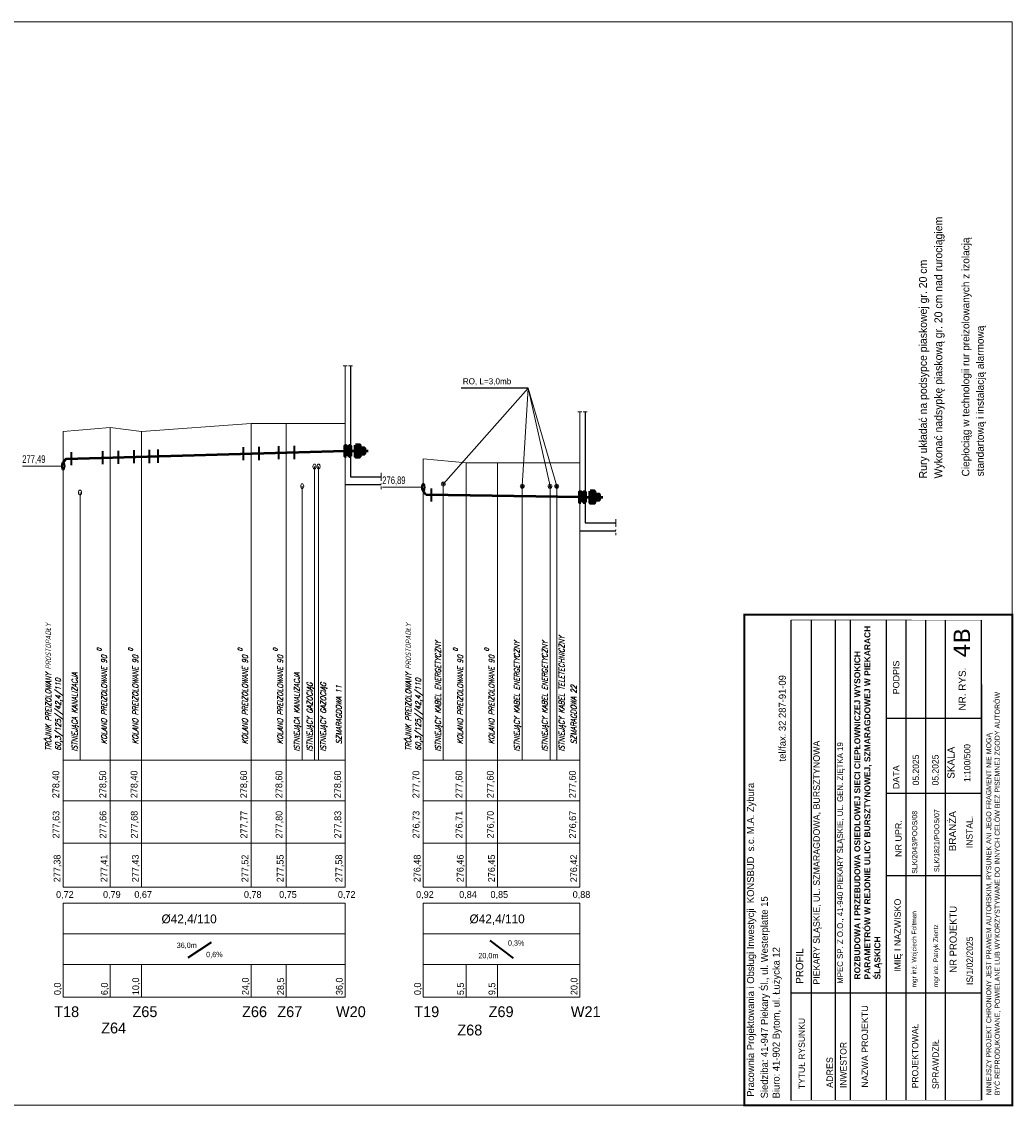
# Model space of a CAD drawing. Extents: x 6567519 to 6569315, y 5583523 to 5585607.
# Tile 58 of 67: x 6567851 to 6568104, y 5585043 to 5585320. Entities that reach past the tile are written whole.
import ezdxf

# ---------------------------------------------------------------- set-up
doc = ezdxf.new("R2010")
doc.units = 0
doc.linetypes.add('GAK', pattern=[3.5, 2, -0.7, 0.1, -0.7])
doc.linetypes.add('KOC', pattern=[2, 1.5, -0.5])
for name, color, linetype, lineweight in [('0-przyłącze', 7, 'CONTINUOUS', 50), ('monitorigng', 220, 'KOC', 30), ('pomocnicza', 140, 'CONTINUOUS', 30), ('siec', 7, 'GAK', 70), ('tekst', 2, 'CONTINUOUS', 20)]:
    doc.layers.add(name, color=color, linetype=linetype, lineweight=lineweight)
for name, color, linetype in [('_D.OBRZEŻE', 43, 'CONTINUOUS'), ('tabela', 141, 'CONTINUOUS'), ('teren', 7, 'CONTINUOUS')]:
    doc.layers.add(name, color=color, linetype=linetype)
doc.styles.add('Opisy018', font='verdana.ttf', dxfattribs={"height": 20})
doc.styles.add('ULICA', font='SIMPLEX', dxfattribs={"width": 0.8, "oblique": 15.00003, "height": 1.25})

msp = doc.modelspace()

# ---------------------------------------------------------------- hatches: boundary and pattern name
at = {"layer": 'siec', "linetype": 'Continuous'}
for points in [[(6567933.411, 5585211.915), (6567933.706, 5585211.915), (6567933.707, 5585209.306), (6567933.411, 5585209.306)], [(6567934.467, 5585211.915), (6567934.762, 5585211.915), (6567934.762, 5585209.306), (6567934.467, 5585209.306)], [(6567993.372, 5585200.114), (6567993.668, 5585200.114), (6567993.668, 5585197.505), (6567993.372, 5585197.505)], [(6567994.428, 5585200.114), (6567994.723, 5585200.114), (6567994.724, 5585197.505), (6567994.428, 5585197.505)]]:
    msp.add_hatch(color=256, dxfattribs=at).paths.add_polyline_path(points)
at = {"layer": 'siec', "lineweight": 20}
h = msp.add_hatch(color=3, dxfattribs=at)
h.paths.add_polyline_path([(6567938.322, 5585211.315), (6567938.322, 5585210.611), (6567937.13, 5585210.611), (6567937.13, 5585211.315)])
h.paths.add_polyline_path([(6567937.13, 5585209.906), (6567937.13, 5585210.611), (6567938.322, 5585210.611), (6567938.322, 5585209.906)])
h.paths.add_polyline_path([(6567936.063, 5585210.611), (6567937.13, 5585210.611), (6567937.13, 5585209.906), (6567937.13, 5585209.12), (6567936.063, 5585209.12)])
h.paths.add_polyline_path([(6567936.063, 5585212.101), (6567937.13, 5585212.101), (6567937.13, 5585210.611), (6567936.063, 5585210.611)])
h = msp.add_hatch(color=3, dxfattribs=at)
h.paths.add_polyline_path([(6567998.283, 5585199.514), (6567998.283, 5585198.809), (6567997.091, 5585198.809), (6567997.091, 5585199.514)])
h.paths.add_polyline_path([(6567997.091, 5585198.105), (6567997.091, 5585198.809), (6567998.283, 5585198.809), (6567998.283, 5585198.105)])
h.paths.add_polyline_path([(6567996.024, 5585198.809), (6567997.091, 5585198.809), (6567997.091, 5585198.105), (6567997.091, 5585197.319), (6567996.024, 5585197.319)])
h.paths.add_polyline_path([(6567996.024, 5585200.3), (6567997.091, 5585200.3), (6567997.091, 5585198.809), (6567996.024, 5585198.809)])

# ---------------------------------------------------------------- linework, layer by layer
at = {"layer": '0-przyłącze', "color": 0, "lineweight": 25}
msp.add_line((6567980.131, 5585226.652), (6567963.027, 5585226.651), dxfattribs=at)
at = {"layer": '0-przyłącze', "color": 1, "linetype": 'ByBlock', "lineweight": 40}
for p, q in [((6567863.378, 5585210.341), (6567863.378, 5585206.983)), ((6567871.387, 5585210.59), (6567871.387, 5585207.231)), ((6567875.375, 5585210.649), (6567875.375, 5585207.29)), ((6567879.387, 5585210.812), (6567879.387, 5585207.454)), ((6567883.375, 5585210.871), (6567883.375, 5585207.513)), ((6567885.59, 5585210.959), (6567885.59, 5585207.6)), ((6567907.387, 5585211.59), (6567907.387, 5585208.231)), ((6567911.375, 5585211.649), (6567911.375, 5585208.29)), ((6567916.387, 5585211.84), (6567916.387, 5585208.481)), ((6567920.375, 5585211.899), (6567920.375, 5585208.54)), ((6567955.378, 5585201.056), (6567955.378, 5585197.697))]:
    msp.add_line(p, q, dxfattribs=at)
at = {"layer": '0-przyłącze', "color": 0, "lineweight": 30}
for centre in [(6567861.372, 5585206.76), (6567953.372, 5585201.345)]:
    msp.add_ellipse(centre, major_axis=(0, -0.956), ratio=0.4013823, dxfattribs=at)
at = {"layer": '0-przyłącze', "color": 0, "lineweight": 20, "extrusion": (0, 0, -1)}
for centre in [(6567925.564, 5585206.607), (6567926.629, 5585206.607), (6567922.442, 5585201.607), (6567865.661, 5585199.964)]:
    msp.add_ellipse(centre, major_axis=(0, 0.646), ratio=0.5936938, dxfattribs=at)
at = {"layer": '_D.OBRZEŻE', "color": 0}
for p, q in [((6568047.397, 5585044.611), (6568047.397, 5585167.384)), ((6568052.596, 5585044.647), (6568052.596, 5585167.383)), ((6568058.732, 5585044.667), (6568058.732, 5585167.381)), ((6568062.51, 5585044.667), (6568062.51, 5585167.379)), ((6568071.766, 5585044.667), (6568071.766, 5585167.376)), ((6568076.766, 5585044.667), (6568076.766, 5585167.374)), ((6568081.766, 5585044.667), (6568081.766, 5585167.373)), ((6568086.766, 5585044.667), (6568086.766, 5585167.371)), ((6568096.019, 5585044.667), (6568096.019, 5585167.368)), ((6568096.019, 5585142.24), (6568071.766, 5585142.24)), ((6568096.019, 5585123.051), (6568071.766, 5585123.051)), ((6568096.019, 5585102.038), (6568071.766, 5585102.038)), ((6568096.019, 5585072.038), (6568047.397, 5585072.038))]:
    msp.add_line(p, q, dxfattribs=at)
for points, const_width in [([(6568035.397, 5585043.35), (6568035.397, 5585168.75), (6568103.871, 5585168.75), (6568103.871, 5585043.35)], 0.518), ([(6568047.371, 5585167.384), (6568047.371, 5585044.667), (6568096.169, 5585044.667), (6568096.091, 5585167.368)], 0.148)]:
    msp.add_lwpolyline(points, close=True, dxfattribs=dict(at, const_width=const_width))
at = {"layer": 'monitorigng', "color": 2, "linetype": 'ByBlock', "lineweight": 20}
for p, q in [((6567925.564, 5585131.607), (6567925.564, 5585206.607)), ((6567926.629, 5585131.607), (6567926.629, 5585206.607))]:
    msp.add_line(p, q, dxfattribs=at)
at = {"layer": 'monitorigng', "color": 44, "linetype": 'ByBlock', "lineweight": 20}
for p, q in [((6567922.442, 5585131.607), (6567922.442, 5585201.607)), ((6567865.661, 5585131.607), (6567865.661, 5585199.964))]:
    msp.add_line(p, q, dxfattribs=at)
at = {"layer": 'monitorigng', "color": 1, "linetype": 'ByBlock', "lineweight": 20}
for p, q in [((6567958.482, 5585131.607), (6567958.482, 5585202.142)), ((6567978.644, 5585131.607), (6567978.644, 5585201.607)), ((6567985.754, 5585131.607), (6567985.754, 5585201.607))]:
    msp.add_line(p, q, dxfattribs=at)
at = {"layer": 'monitorigng', "color": 40, "linetype": 'ByBlock', "lineweight": 20}
msp.add_line((6567987.485, 5585131.607), (6567987.485, 5585201.607), dxfattribs=at)
at = {"layer": 'pomocnicza', "color": 0, "lineweight": 20}
for p, q in [((6567861.372, 5585099.146), (6567861.372, 5585131.607)), ((6567873.372, 5585099.146), (6567873.372, 5585131.607)), ((6567881.372, 5585099.146), (6567881.372, 5585131.607)), ((6567909.372, 5585099.146), (6567909.372, 5585131.607)), ((6567918.372, 5585099.146), (6567918.372, 5585131.607)), ((6567933.372, 5585099.146), (6567933.372, 5585131.607)), ((6567953.372, 5585099.146), (6567953.372, 5585131.607)), ((6567964.372, 5585099.146), (6567964.372, 5585131.607)), ((6567972.372, 5585099.146), (6567972.372, 5585131.607)), ((6567993.372, 5585099.146), (6567993.372, 5585131.607)), ((6567861.372, 5585070.993), (6567861.372, 5585095.035)), ((6567933.372, 5585070.993), (6567933.372, 5585095.035)), ((6567953.372, 5585070.993), (6567953.372, 5585095.035)), ((6567993.372, 5585070.993), (6567993.372, 5585095.035)), ((6567873.372, 5585070.993), (6567873.372, 5585079.369)), ((6567881.372, 5585070.993), (6567881.372, 5585079.369)), ((6567909.372, 5585070.993), (6567909.372, 5585079.369)), ((6567918.372, 5585070.993), (6567918.372, 5585079.369)), ((6567964.372, 5585070.993), (6567964.372, 5585079.369)), ((6567972.372, 5585070.993), (6567972.372, 5585079.369))]:
    msp.add_line(p, q, dxfattribs=at)
at = {"layer": 'siec', "linetype": 'ByBlock', "lineweight": 20}
for p, q in [((6567529.67, 5585320.35), (6568103.871, 5585320.35)), ((6568103.871, 5585320.35), (6568103.871, 5585043.35)), ((6567980.131, 5585226.652), (6567958.482, 5585202.142)), ((6567980.131, 5585226.652), (6567978.644, 5585201.607)), ((6567980.131, 5585226.652), (6567985.754, 5585201.607)), ((6567980.131, 5585226.652), (6567987.485, 5585201.607)), ((6567909.372, 5585217.607), (6567881.372, 5585215.607)), ((6567909.372, 5585131.607), (6567909.372, 5585217.607)), ((6567918.372, 5585217.607), (6567909.372, 5585217.607)), ((6567918.372, 5585131.607), (6567918.372, 5585217.607)), ((6567933.372, 5585217.607), (6567918.372, 5585217.607)), ((6567933.372, 5585131.607), (6567933.372, 5585217.607)), ((6567873.372, 5585216.607), (6567861.372, 5585215.607)), ((6567861.372, 5585131.607), (6567861.372, 5585215.607)), ((6567873.372, 5585131.607), (6567873.372, 5585216.607)), ((6567881.372, 5585215.607), (6567873.372, 5585216.607)), ((6567881.372, 5585131.607), (6567881.372, 5585215.607)), ((6567861.372, 5585206.76), (6567850.947, 5585206.76)), ((6567953.372, 5585131.607), (6567953.372, 5585208.607)), ((6567964.372, 5585207.607), (6567953.372, 5585208.607)), ((6567964.372, 5585131.607), (6567964.372, 5585207.607)), ((6567993.372, 5585207.607), (6567964.372, 5585207.607)), ((6567972.372, 5585131.607), (6567972.372, 5585207.607)), ((6567993.372, 5585131.607), (6567993.372, 5585207.607)), ((6567953.372, 5585201.345), (6567942.947, 5585201.345)), ((6567529.67, 5585043.35), (6568103.871, 5585043.35))]:
    msp.add_line(p, q, dxfattribs=at)
at = {"layer": 'siec', "color": 0, "linetype": 'ByBlock', "lineweight": 20}
for p, q in [((6567932.9, 5585232.4), (6567933.923, 5585232.4)), ((6567934.25, 5585232.4), (6567935.273, 5585232.4)), ((6567992.861, 5585220.599), (6567993.884, 5585220.599)), ((6567994.211, 5585220.599), (6567995.234, 5585220.599))]:
    msp.add_line(p, q, dxfattribs=at)
at = {"layer": 'siec', "color": 0, "linetype": 'Continuous', "lineweight": 20}
for p, q in [((6567933.411, 5585212.907), (6567933.411, 5585232.4)), ((6567993.372, 5585201.106), (6567993.372, 5585220.599))]:
    msp.add_line(p, q, dxfattribs=at)
at = {"layer": 'siec', "linetype": 'ByBlock', "lineweight": 50}
for p, q in [((6567862.087, 5585208.626), (6567933.372, 5585210.607)), ((6567993.372, 5585198.807), (6567954.108, 5585199.396))]:
    msp.add_line(p, q, dxfattribs=at)
at = {"layer": 'siec', "color": 1, "linetype": 'ByBlock', "lineweight": 50}
for p, q in [((6567933.411, 5585210.611), (6567939.314, 5585210.611)), ((6567993.372, 5585198.809), (6567999.275, 5585198.809))]:
    msp.add_line(p, q, dxfattribs=at)
at = {"layer": 'siec', "color": 0, "linetype": 'Continuous', "lineweight": 50}
for p, q in [((6567862.087, 5585208.626), (6567861.372, 5585207.716)), ((6567954.108, 5585199.396), (6567953.372, 5585200.389))]:
    msp.add_line(p, q, dxfattribs=at)
at = {"layer": 'siec', "color": 1, "lineweight": 20}
for p, q in [((6567942.581, 5585205.004), (6567942.581, 5585200.854)), ((6568002.542, 5585193.203), (6568002.542, 5585189.053))]:
    msp.add_line(p, q, dxfattribs=at)
at = {"layer": 'siec', "linetype": 'Continuous'}
for points in [[(6567933.707, 5585209.306), (6567933.411, 5585209.306), (6567933.411, 5585211.915), (6567933.707, 5585211.915)], [(6567934.762, 5585209.306), (6567934.467, 5585209.306), (6567934.467, 5585211.915), (6567934.762, 5585211.915)], [(6567936.063, 5585212.101), (6567937.13, 5585212.101), (6567937.13, 5585209.12), (6567936.063, 5585209.12)], [(6567937.13, 5585211.315), (6567938.322, 5585211.315), (6567938.322, 5585209.906), (6567937.13, 5585209.906)], [(6567993.668, 5585197.505), (6567993.372, 5585197.505), (6567993.372, 5585200.114), (6567993.668, 5585200.114)], [(6567994.724, 5585197.505), (6567994.428, 5585197.505), (6567994.428, 5585200.114), (6567994.724, 5585200.114)], [(6567996.024, 5585200.3), (6567997.091, 5585200.3), (6567997.091, 5585197.319), (6567996.024, 5585197.319)], [(6567997.091, 5585199.514), (6567998.283, 5585199.514), (6567998.283, 5585198.105), (6567997.091, 5585198.105)]]:
    msp.add_lwpolyline(points, close=True, dxfattribs=at)
at = {"layer": 'siec', "linetype": 'Continuous', "lineweight": 20}
for centre in [(6567958.482, 5585202.142), (6567978.644, 5585201.607), (6567985.754, 5585201.607), (6567987.485, 5585201.607)]:
    msp.add_circle(centre, 0.508, dxfattribs=at)
at = {"layer": 'siec', "linetype": 'ByBlock', "lineweight": 20}
for centre in [(6567958.482, 5585202.142), (6567978.644, 5585201.607), (6567985.754, 5585201.607), (6567987.485, 5585201.607)]:
    msp.add_circle(centre, 0.216, dxfattribs=at)
at = {"layer": 'tabela', "color": 0, "linetype": 'ByBlock', "lineweight": 20}
for p, q in [((6567861.372, 5585131.607), (6567933.372, 5585131.607)), ((6567953.372, 5585131.607), (6567993.372, 5585131.607)), ((6567861.372, 5585121.2), (6567933.372, 5585121.2)), ((6567953.372, 5585121.2), (6567993.372, 5585121.2)), ((6567861.372, 5585110.339), (6567933.372, 5585110.339)), ((6567861.372, 5585110.339), (6567933.372, 5585110.339)), ((6567953.372, 5585110.339), (6567993.372, 5585110.339)), ((6567953.372, 5585110.339), (6567993.372, 5585110.339)), ((6567861.372, 5585099.146), (6567933.372, 5585099.146)), ((6567953.372, 5585099.146), (6567993.372, 5585099.146)), ((6567861.372, 5585095.035), (6567933.372, 5585095.035)), ((6567953.372, 5585095.035), (6567993.372, 5585095.035)), ((6567861.372, 5585087.188), (6567933.372, 5585087.188)), ((6567861.372, 5585087.188), (6567933.372, 5585087.188)), ((6567861.372, 5585087.188), (6567933.372, 5585087.188)), ((6567953.372, 5585087.188), (6567993.372, 5585087.188)), ((6567953.372, 5585087.188), (6567993.372, 5585087.188)), ((6567953.372, 5585087.188), (6567993.372, 5585087.188)), ((6567861.372, 5585079.369), (6567933.372, 5585079.369)), ((6567861.372, 5585079.369), (6567933.372, 5585079.369)), ((6567953.372, 5585079.369), (6567993.372, 5585079.369)), ((6567953.372, 5585079.369), (6567993.372, 5585079.369)), ((6567861.372, 5585070.993), (6567933.372, 5585070.993)), ((6567953.372, 5585070.993), (6567993.372, 5585070.993))]:
    msp.add_line(p, q, dxfattribs=at)
at = {"layer": 'tekst', "color": 0, "linetype": 'ByBlock', "lineweight": 40}
for p, q in [((6567893.271, 5585081.105), (6567899.264, 5585085.012)), ((6567970.345, 5585085.469), (6567976.338, 5585080.98))]:
    msp.add_line(p, q, dxfattribs=at)
at = {"layer": 'teren', "color": 3}
for p, q in [((6567934.762, 5585232.4), (6567934.762, 5585204.023)), ((6567994.723, 5585220.599), (6567994.723, 5585192.222)), ((6567934.762, 5585204.023), (6567942.581, 5585204.023)), ((6567934.762, 5585204.023), (6567942.581, 5585204.023)), ((6567933.411, 5585202.023), (6567942.581, 5585202.023)), ((6567993.372, 5585190.222), (6568002.542, 5585190.222)), ((6567994.723, 5585192.222), (6568002.542, 5585192.222)), ((6567994.723, 5585192.222), (6568002.542, 5585192.222))]:
    msp.add_line(p, q, dxfattribs=at)

# ---------------------------------------------------------------- texts
at = {"layer": '_D.OBRZEŻE', "color": 0, "attachment_point": 1, "rotation": 90}
for s, insert, char_height, width in [('{\\fArial|b1|i0|c238|p34;\\H0.819x;ROZBUDOWA I PRZEBUDOWA OSIEDLOWEJ SIECI CIEPŁOWNICZEJ WYSOKICH PARAMETRÓW W REJONIE ULICY BURSZTYNOWEJ, SZMARAGDOWEJ W PIEKARACH ŚLĄSKICH\\fArial|b0|i0|c238|p34;\\H1.221x;  }', (6568063.493, 5585075.516), 1.88431, 95.17216), ('{\\H0.8612x; tel/fax. 32 287-91-09}\\P ', (6568044.205, 5585130.573), 2.09, 63.97006), ('{\\fArial|b0|i0|c238|p34;\\Q0;PODPIS}', (6568073.373, 5585148.406), 1.6325, 47.38523), ('{\\fArial|b0|i0|c238|p34;\\Q0;NR. RYS.}', (6568090.173, 5585144.255), 1.81389, 47.38523), (' NINIEJSZY PROJEKT CHRONIONY JEST PRAWEM AUTORSKIM, RYSUNEK ANI JEGO FRAGMENT NIE MOGĄ\\P BYĆ REPRODUKOWANE, POWIELANE LUB WYKORZYSTYWANE DO INNYCH CELÓW BEZ PISEMNEJ ZGODY AUTORÓW', (6568097.208, 5585045.404), 1.3, 144.97931), ('PIEKARY ŚLĄSKIE, UL. SZMARAGDOWA, BURSZTYNOWA', (6568053.003, 5585074.177), 1.6929, 91.89273), ('MPEC SP. Z O.O., 41-940 PIEKARY ŚLĄSKIE, UL. GEN. ZIĘTKA 19', (6568059.128, 5585074.409), 1.5, 103.19293), ('05.2025', (6568078.4, 5585125.111), 1.6325, 47.38523), ('05.2025', (6568083.4, 5585125.111), 1.6325, 47.38523), ('{\\fArial|b0|i0|c238|p34;\\Q0;SKALA}', (6568087.3, 5585126.827), 1.81389, 47.38523), ('^I  1:100/500', (6568091.537, 5585118.233), 1.6325, 47.38523), ('Pracownia Projektowania i Obsługi Inwestycji  KONSBUD  s.c. M.A. Zybura{\\Q15;              }', (6568036.099, 5585045.522), 1.8, 562.17756), ('{\\fArial|b0|i0|c238|p34;\\Q0;DATA}', (6568073.373, 5585124.182), 1.6325, 47.38523), ('SLK/2043/POOS/08', (6568078.279, 5585102.533), 1.3, 45.01597), ('SLK/1821/POOS/07', (6568083.909, 5585102.961), 1.3, 45.01597), ('{\\fArial|b0|i0|c238|p34;\\Q0;BRANŻA}', (6568087.675, 5585108.287), 1.81389, 47.38523), ('{\\fArial|b0|i0|c238|p34;NR UPR.}', (6568073.963, 5585106.843), 1.6325, 47.38523), ('^IINSTAL.', (6568092.088, 5585102.565), 1.6325, 47.38523), ('Siedziba: 41-947 Piekary Śl., ul. Westerplatte 15\\PBiuro: 41-902 Bytom, ul. Łużycka 12', (6568039.625, 5585045.128), 1.8, 96.14539), ('{\\fArial|b0|i0|c238|p34;\\Q0;IMIĘ I NAZWISKO}', (6568073.748, 5585077.432), 1.6325, 47.38523), ('mgr inż. Wojciech Foltman', (6568078.179, 5585073.48), 1.2, 47.38523), ('NR PROJEKTU', (6568087.851, 5585077.227), 1.81389, 47.38523), ('mgr inż. Patryk Zientz', (6568083.722, 5585073.567), 1.2, 47.38523), ('\\A1;    IS/1/02/2025', (6568092.175, 5585071.667), 1.6325, 47.38523), ('PROFIL', (6568048.578, 5585074.414), 1.881, 95.48536), ('TYTUŁ RYSUNKU', (6568049.247, 5585047.484), 1.6325, 47.38523), ('{\\fArial|b0|i0|c238|p34;NAZWA PROJEKTU}', (6568065.391, 5585047.882), 1.6325, 47.38523), ('PROJEKTOWAŁ', (6568078.227, 5585047.698), 1.6325, 47.38523), ('SPRAWDZIŁ', (6568083.464, 5585047.49), 1.6325, 47.38523), ('INWESTOR', (6568059.889, 5585047.765), 1.6325, 47.38523), ('{\\fArial|b0|i0|c238|p34;ADRES }', (6568056.399, 5585047.81), 1.6325, 47.38523)]:
    msp.add_mtext(s, dxfattribs=dict(at, insert=insert, char_height=char_height, width=width))
at = {"layer": '_D.OBRZEŻE', "color": 0, "insert": (6568088.89, 5585157.781), "char_height": 4.18, "width": 6.8401, "attachment_point": 1, "rotation": 90, "style": 'Opisy018'}
msp.add_mtext('4B', dxfattribs=at)
at = {"layer": 'pomocnicza', "lineweight": 20}
for s, height, p in [('Wykonać nadsypkę piaskową gr. 20 cm nad rurociągiem', 2, (6568085.975, 5585203.594)), ('Ciepłociąg w technologii rur preizolowanych z izolacją', 1.92, (6568092.902, 5585204.109)), ('Rury układać na podsypce piaskowej gr. 20 cm', 2, (6568082.051, 5585203.594)), ('standartową i instalacją alarmową ', 1.92, (6568096.593, 5585204.119))]:
    msp.add_text(s, height=height, rotation=90, dxfattribs=at).set_placement(p)
at = {"layer": 'pomocnicza', "color": 0, "linetype": 'ByBlock', "lineweight": 20, "style": 'ULICA', "oblique": 15.00003, "width": 0.8}
for s, height, p in [('TRÓJNIK PREIZOLOWANY PROSTOPADŁY', 1.4, (6567858.252, 5585133.966)), ('TRÓJNIK PREIZOLOWANY PROSTOPADŁY', 1.4, (6567950.252, 5585133.966)), ('0', 1.12, (6567871.132, 5585159.379)), ('0', 1.12, (6567879.132, 5585159.379)), ('0', 1.12, (6567907.132, 5585159.379)), ('0', 1.12, (6567916.132, 5585159.379)), ('ISTNIEJĄCY KABEL ENERGETYCZNY', 1.4, (6567957.836, 5585133.773)), ('0', 1.12, (6567962.132, 5585159.379)), ('0', 1.12, (6567970.132, 5585159.379)), ('ISTNIEJĄCY KABEL ENERGETYCZNY', 1.4, (6567977.998, 5585133.773)), ('ISTNIEJĄCY KABEL ENERGETYCZNY', 1.4, (6567985.108, 5585133.773)), ('ISTNIEJĄCY KABEL TELETECHNICZNY', 1.4, (6567989.423, 5585133.773)), ('KOLANO PREIZOLOWANE 90', 1.4, (6567872.517, 5585135.664)), ('KOLANO PREIZOLOWANE 90', 1.4, (6567880.517, 5585135.664)), ('KOLANO PREIZOLOWANE 90', 1.4, (6567908.517, 5585135.664)), ('KOLANO PREIZOLOWANE 90', 1.4, (6567917.517, 5585135.664)), ('KOLANO PREIZOLOWANE 90', 1.4, (6567963.517, 5585135.664)), ('KOLANO PREIZOLOWANE 90', 1.4, (6567971.517, 5585135.664)), ('ISTNIEJĄCA KANALIZACJA', 1.4, (6567864.985, 5585133.773)), ('ISTNIEJĄCA KANALIZACJA', 1.4, (6567921.765, 5585133.773)), ('ISTNIEJĄCY GAZOCIĄG', 1.4, (6567925.04, 5585133.773)), ('ISTNIEJĄCY GAZOCIĄG', 1.4, (6567928.508, 5585133.773)), ('SZMARAGDOWA 11', 1.4, (6567932.517, 5585135.664)), ('SZMARAGDOWA 22', 1.4, (6567992.517, 5585135.664)), ('60,3/125//42,4/110', 1.4, (6567860.773, 5585133.966)), ('60,3/125//42,4/110', 1.4, (6567952.773, 5585133.966))]:
    msp.add_text(s, height=height, rotation=90, dxfattribs=at).set_placement(p)
at = {"layer": 'tekst', "color": 141, "lineweight": 20}
msp.add_text('RO, L=3,0mb', height=1.54829, dxfattribs=at).set_placement((6567963.473, 5585227.656))
at = {"layer": 'tekst', "color": 0, "lineweight": 20}
for s, height, width, p in [('277,49', 1.9354, 0.75, (6567850.902, 5585207.577)), ('276,89', 1.9354, 0.75, (6567942.902, 5585202.162)), ('36,0m', 1.38, 0.8, (6567890.371, 5585083.563)), ('0,3%%%', 1.38, 0.8, (6567975.003, 5585084.141)), ('0,6%%%', 1.38, 0.8, (6567897.894, 5585081.212)), ('20,0m', 1.38, 0.8, (6567967.445, 5585080.923))]:
    msp.add_text(s, height=height, dxfattribs=dict(at, width=width)).set_placement(p)
for s, p in [('278,40', (6567860.348, 5585121.852)), ('278,50', (6567872.348, 5585121.852)), ('278,40', (6567880.348, 5585121.852)), ('278,60', (6567908.348, 5585121.852)), ('278,60', (6567917.348, 5585121.852)), ('278,60', (6567932.348, 5585121.852)), ('277,70', (6567952.348, 5585121.852)), ('277,60', (6567963.348, 5585121.852)), ('277,60', (6567971.348, 5585121.852)), ('277,60', (6567992.348, 5585121.852)), ('277,63', (6567860.392, 5585111.559)), ('277,66', (6567872.392, 5585111.559)), ('277,68', (6567880.392, 5585111.559)), ('277,77', (6567908.392, 5585111.559)), ('277,80', (6567917.392, 5585111.559)), ('277,83', (6567932.392, 5585111.559)), ('276,73', (6567952.392, 5585111.559)), ('276,71', (6567963.392, 5585111.559)), ('276,70', (6567971.392, 5585111.559)), ('276,67', (6567992.392, 5585111.559)), ('277,38', (6567860.669, 5585100.366)), ('277,41', (6567872.669, 5585100.366)), ('277,43', (6567880.669, 5585100.366)), ('277,52', (6567908.669, 5585100.366)), ('277,55', (6567917.669, 5585100.366)), ('277,58', (6567932.669, 5585100.366)), ('276,48', (6567952.669, 5585100.366)), ('276,46', (6567963.669, 5585100.366)), ('276,45', (6567971.669, 5585100.366)), ('276,42', (6567992.669, 5585100.366)), ('0,0', (6567860.771, 5585071.516)), ('6,0', (6567872.771, 5585071.516)), ('10,0', (6567880.771, 5585071.516)), ('24,0', (6567908.771, 5585071.516)), ('28,5', (6567917.771, 5585071.516)), ('36,0', (6567932.771, 5585071.516)), ('0,0', (6567952.771, 5585071.516)), ('5,5', (6567963.771, 5585071.516)), ('9,5', (6567971.771, 5585071.516)), ('20,0', (6567992.771, 5585071.516))]:
    msp.add_text(s, height=1.728, rotation=90, dxfattribs=at).set_placement(p)
for s, height, p in [('0,72', 1.728, (6567859.549, 5585096.37)), ('0,79', 1.728, (6567871.549, 5585096.37)), ('0,67', 1.728, (6567879.549, 5585096.37)), ('0,78', 1.728, (6567907.549, 5585096.37)), ('0,75', 1.728, (6567916.549, 5585096.37)), ('0,72', 1.728, (6567931.549, 5585096.37)), ('0,92', 1.728, (6567951.549, 5585096.37)), ('0,84', 1.728, (6567962.549, 5585096.37)), ('0,85', 1.728, (6567970.549, 5585096.37)), ('0,88', 1.728, (6567991.549, 5585096.37)), ('%%C42,4/110', 2.2574, (6567886.493, 5585089.868)), ('%%C42,4/110', 2.2574, (6567965.192, 5585089.868)), ('T18', 2.7648, (6567859.075, 5585065.894)), ('Z65', 2.7648, (6567879.075, 5585065.894)), ('Z66', 2.7648, (6567907.075, 5585065.894)), ('Z67', 2.7648, (6567916.075, 5585065.894)), ('W20', 2.7648, (6567931.075, 5585065.894)), ('T19', 2.7648, (6567951.075, 5585065.894)), ('Z69', 2.7648, (6567970.075, 5585065.894)), ('W21', 2.7648, (6567991.075, 5585065.894)), ('Z64', 2.7648, (6567871.075, 5585061.725)), ('Z68', 2.7648, (6567962.075, 5585061.207))]:
    msp.add_text(s, height=height, dxfattribs=at).set_placement(p)

doc.saveas('drawing.dxf')
